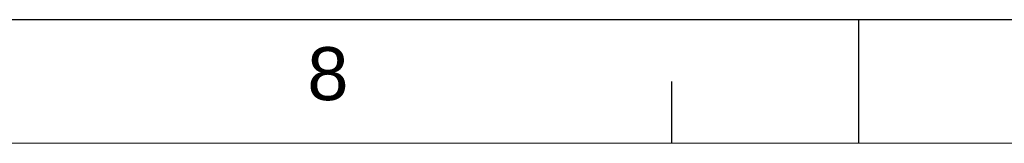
# Paper-space layout 'Sheet1' of a CAD drawing. Header units: millimetres. Extents: x -80341 to 21249, y 0 to 26255.
# Tile 125 of 154: x 10827 to 12221, y 14675 to 14850. Entities that reach past the tile are written whole.
import ezdxf

# ---------------------------------------------------------------- set-up
doc = ezdxf.new("R2010")
doc.units = ezdxf.units.MM
doc.linetypes.add('SLD-Sólida', pattern=[0])
doc.layers.add('DETALHAMENTO', color=8, linetype='SLD-Sólida')
doc.styles.add('SLDTEXTSTYLE2', font='ARIAL.TTF')

psp = doc.layouts.new('Sheet1')

# ---------------------------------------------------------------- linework, layer by layer
at = {"color": 7, "linetype": 'SLD-Sólida', "lineweight": 18, "ltscale": 25}
psp.add_line((625, 14675), (20850, 14675), dxfattribs=at)
at = {"layer": 'DETALHAMENTO', "color": 7, "ltscale": 25}
for p, q in [((12014.3, 14850), (10512.5, 14850)), ((13516.1, 14850), (12014.3, 14850)), ((11750, 14675), (11750, 14762.5))]:
    psp.add_line(p, q, dxfattribs=at)
at = {"layer": 'DETALHAMENTO', "color": 7, "linetype": 'SLD-Sólida', "ltscale": 25}
psp.add_line((12014.3, 14850), (12014.3, 14675), dxfattribs=at)

# ---------------------------------------------------------------- texts
at = {"layer": 'DETALHAMENTO', "color": 7, "ltscale": 25, "insert": (11234.1, 14811.1), "char_height": 75, "attachment_point": 1, "style": 'SLDTEXTSTYLE2'}
psp.add_mtext('8', dxfattribs=at)

doc.saveas('drawing.dxf')
